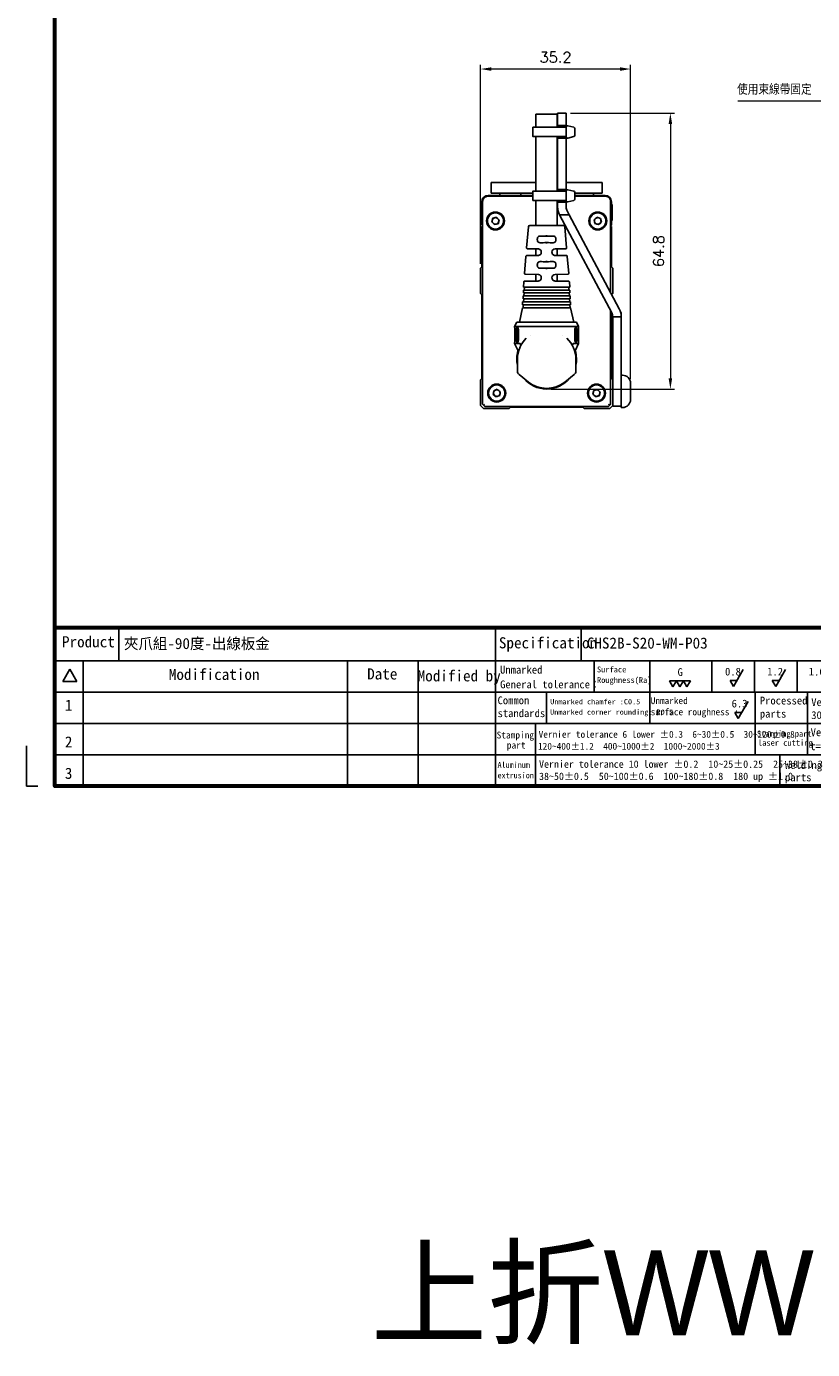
# Model space of a CAD drawing. Header units: inches. Extents: x 0 to 5655, y -2263 to 1330.
# Tile 205 of 231: x 5185 to 5369, y -861 to -550. Entities that reach past the tile are written whole.
import ezdxf
from ezdxf.enums import TextEntityAlignment as Align

# ---------------------------------------------------------------- set-up
doc = ezdxf.new("R2010")
doc.units = ezdxf.units.IN
doc.header["$MEASUREMENT"] = 0
doc.linetypes.add('SLD-實線', pattern=[0])
for name, color, linetype, lineweight in [('AM_0', 7, 'Continuous', 30), ('AM_5', 3, 'Continuous', 15), ('可見 (ISO)', 7, 'Continuous', 25)]:
    doc.layers.add(name, color=color, linetype=linetype, lineweight=lineweight)
doc.layers.add('BORDER', color=7, linetype='Continuous')
doc.layers.add('圖框', color=7, linetype='SLD-實線')
doc.styles.get("Standard").update_dxf_attribs({"font": 'arial.ttf'})
doc.styles.add('尺寸標註', font='romans.shx', dxfattribs={"bigfont": 'CHINESET.SHX'})
doc.styles.add('標題欄', font='txt')
doc.dimstyles.new('CNS1', dxfattribs={"dimtxt": 2.5, "dimasz": 2.5, "dimexe": 1, "dimexo": 1, "dimgap": 1.5, "dimtad": 1, "dimtoh": 1, "dimdec": 1, "dimdsep": 46, "dimtxsty": '尺寸標註', "dimcen": 0, "dimclrd": 2, "dimclre": 2, "dimclrt": 1, "dimadec": 0, "dimazin": 2, "dimtp": 0.1, "dimtm": 0.1, "dimtfac": 0.71, "dimtdec": 1, "dimtmove": 0, "dimatfit": 0, "dimfxl": 0, "dimlwd": 13, "dimlwe": 13, "dimarcsym": 0})
doc.dimstyles.new('CNS1$0', dxfattribs={"dimtxt": 2.5, "dimasz": 2.5, "dimexe": 1, "dimexo": 1, "dimgap": 1.5, "dimtad": 1, "dimtoh": 1, "dimdec": 1, "dimdsep": 46, "dimtxsty": '尺寸標註', "dimcen": 0, "dimclrd": 2, "dimclre": 2, "dimclrt": 1, "dimadec": 0, "dimazin": 2, "dimtp": 0.1, "dimtm": 0.1, "dimtfac": 0.71, "dimtdec": 1, "dimtmove": 0, "dimatfit": 0, "dimfxl": 0, "dimlwd": 13, "dimlwe": 13, "dimarcsym": 0})

# ---------------------------------------------------------------- blocks, each defined once
blk = doc.blocks.new('A4-英文圖框-橫式')
at = {"layer": 'BORDER', "color": 123, "linetype": 'Continuous', "lineweight": 60, "ltscale": 25.4}
blk.add_line((2151.7, -57.78), (2549.79, -57.78), dxfattribs=at)
at = {"layer": 'BORDER', "color": 60, "linetype": 'Continuous', "ltscale": 25.4}
for p, q in [((2166.7, -65.63), (2166.7, -57.78)), ((2255, -65.63), (2255, -57.78)), ((2275.1, -65.63), (2275.1, -57.78)), ((2151.7, -65.63), (2549.79, -65.63)), ((2155.17, -67.6), (2153.51, -70.48)), ((2155.17, -67.6), (2156.84, -70.48)), ((2158.28, -65.63), (2158.28, -95.06)), ((2220.31, -65.63), (2220.31, -95.06)), ((2236.88, -65.63), (2236.88, -95.06)), ((2255, -65.63), (2255, -95.06)), ((2278.15, -65.63), (2278.15, -72.99)), ((2291.22, -65.63), (2291.22, -80.35)), ((2305.82, -65.63), (2305.82, -72.99)), ((2315.82, -65.63), (2315.82, -72.99)), ((2325.82, -65.63), (2325.82, -72.99)), ((2153.51, -70.48), (2156.84, -70.48)), ((2151.7, -72.99), (2364.21, -72.99)), ((2266.98, -72.99), (2266.98, -80.35)), ((2315.96, -72.99), (2315.96, -80.35)), ((2328.19, -72.99), (2328.19, -80.35)), ((2151.7, -80.35), (2364.21, -80.35)), ((2264.44, -80.35), (2264.44, -87.7)), ((2315.96, -80.35), (2315.96, -87.7)), ((2328.19, -80.35), (2328.19, -87.7)), ((2151.7, -87.7), (2364.21, -87.7)), ((2264.44, -87.7), (2264.44, -95.06)), ((2321.74, -87.7), (2321.74, -95.06))]:
    blk.add_line(p, q, dxfattribs=at)
at = {"layer": 'BORDER', "color": 2, "linetype": 'Continuous', "ltscale": 25.4}
for p, q in [((2313.17, -67.68), (2310.88, -71.65)), ((2323.06, -67.68), (2320.77, -71.65)), ((2296.65, -71.76), (2295.82, -70.33)), ((2295.82, -70.33), (2297.47, -70.33)), ((2297.47, -70.33), (2296.65, -71.76)), ((2298.3, -71.76), (2297.47, -70.33)), ((2297.47, -70.33), (2299.12, -70.33)), ((2299.12, -70.33), (2298.3, -71.76)), ((2299.94, -71.76), (2299.12, -70.33)), ((2299.12, -70.33), (2300.77, -70.33)), ((2300.77, -70.33), (2299.94, -71.76)), ((2310.88, -71.65), (2310.05, -70.22)), ((2310.05, -70.22), (2311.7, -70.22)), ((2320.77, -71.65), (2319.94, -70.22)), ((2319.94, -70.22), (2321.59, -70.22)), ((2314.27, -75.17), (2311.98, -79.13)), ((2311.98, -79.13), (2311.16, -77.71)), ((2311.16, -77.71), (2312.8, -77.71))]:
    blk.add_line(p, q, dxfattribs=at)
at = {"layer": 'BORDER', "color": 123, "linetype": 'Continuous', "ltscale": 25.4}
for p, q in [((2145.01, -85.54), (2145.01, -95.06)), ((2145.01, -95.06), (2147.66, -95.06))]:
    blk.add_line(p, q, dxfattribs=at)
at = {"layer": 'BORDER', "color": 123, "linetype": 'Continuous', "lineweight": 60, "ltscale": 25.4}
blk.add_lwpolyline([(2151.7, 188.79), (2555.09, 188.79), (2555.09, -95.06), (2151.7, -95.06)], close=True, dxfattribs=at)
at = {"layer": '圖框', "style": '標題欄'}
for s, height, p in [('Product', 2.605, (2153.34, -59.85)), ('Specification', 2.6053, (2255.83, -60.09)), ('Modification', 2.6053, (2178.41, -67.5)), ('Date', 2.605, (2224.93, -67.39)), ('Modified by', 2.6053, (2236.78, -67.84)), ('Unmarked', 1.824, (2256.11, -66.79)), ('Surface', 1.377, (2278.84, -66.96)), ('G', 1.82, (2297.75, -67.35)), ('0.8', 1.824, (2308.88, -67.24)), ('1.2', 1.824, (2318.77, -67.24)), ('1.6', 1.824, (2328.53, -67.24)), ('General tolerance：', 1.8237, (2256.11, -70.24)), ('Roughness(Ra)', 1.377, (2278.84, -69.44)), ('Common', 1.824, (2255.52, -73.98)), ('Unmarked chamfer :C0.5', 1.2273, (2267.87, -74.6)), ('Unmarked', 1.596, (2291.45, -74.18)), ('Processed', 1.824, (2317.04, -74.04)), ('Vernier tolerance  300 lower %%P0.1', 1.8237, (2329.1, -74.41)), ('1', 2.61, (2154.01, -74.74)), ('standards', 1.824, (2255.52, -77.01)), ('Unmarked corner rounding: R0.5', 1.2273, (2267.85, -77.03)), ('surface roughness :', 1.5965, (2291.45, -76.81)), ('6.3', 1.824, (2310.42, -74.74)), ('parts', 1.824, (2317.04, -77.12)), ('300~600%%P 0.15  600~1000%%P 0.2', 1.8237, (2329.1, -77.45)), ('2', 2.61, (2154.01, -83.35)), ('Stamping', 1.614, (2255.3, -82.23)), ('Vernier tolerance 6 lower %%P0.3  6~30%%P0.5  30~120%%P0.8', 1.6062, (2265.15, -82.07)), ('Stamping part', 1.4514, (2316.36, -81.99)), ('Vernier tolerance  t=0.6~5%%P0.1', 1.8237, (2328.96, -81.48)), (' part', 1.614, (2256.6, -84.6)), ('120~400%%P1.2  400~1000%%P2  1000~2000%%P3', 1.6062, (2265, -84.87)), ('laser cutting', 1.4514, (2316.61, -84.12)), ('t=6~10%%P0.15 t=10 up %%P0.2', 1.8237, (2328.87, -84.76)), ('Aluminum', 1.39, (2255.52, -89.35)), ('Vernier tolerance 10 lower %%P0.2  10~25%%P0.25  25~38%%P0.3', 1.7169, (2265.25, -89.01)), ('Welding', 1.824, (2322.95, -89.17)), ('3', 2.61, (2154.01, -90.71)), ('extrusion', 1.39, (2255.52, -91.81)), ('38~50%%P0.5  50~100%%P0.6  100~180%%P0.8  180 up %%P1.0', 1.7169, (2265.25, -91.86)), ('parts', 1.824, (2322.95, -92.06))]:
    blk.add_text(s, height=height, dxfattribs=at).set_placement(p, align=Align.TOP_LEFT)
blk = doc.blocks.new('*D746')
at = {"layer": 'AM_5', "color": 2, "lineweight": 13}
for p, q in [((5291.31, -605.78), (5291.31, -559.07)), ((5324.01, -560.07), (5293.81, -560.07)), ((5326.51, -632.83), (5326.51, -559.07))]:
    blk.add_line(p, q, dxfattribs=at)
at = {"layer": 'AM_5', "color": 2}
for points in [[(5293.81, -559.66), (5293.81, -560.49), (5291.31, -560.07)], [(5324.01, -559.66), (5324.01, -560.49), (5326.51, -560.07)]]:
    blk.add_solid(points, dxfattribs=at)
at = {"layer": 'Defpoints', "color": 0}
for p in [(5291.31, -560.07), (5291.31, -606.78), (5326.51, -633.83)]:
    blk.add_point(p, dxfattribs=at)
at = {"layer": 'AM_5', "color": 1, "insert": (5308.91, -557.32), "char_height": 2.5, "attachment_point": 5, "style": '尺寸標註'}
blk.add_mtext('35.2', dxfattribs=at)
blk = doc.blocks.new('*D754')
at = {"layer": 'AM_5', "color": 2, "lineweight": 13}
for p, q in [((5312.4, -570.44), (5336.84, -570.44)), ((5335.84, -572.94), (5335.84, -632.68)), ((5307.81, -635.18), (5336.84, -635.18))]:
    blk.add_line(p, q, dxfattribs=at)
at = {"layer": 'AM_5', "color": 2}
for points in [[(5335.43, -572.94), (5336.26, -572.94), (5335.84, -570.44)], [(5335.43, -632.68), (5336.26, -632.68), (5335.84, -635.18)]]:
    blk.add_solid(points, dxfattribs=at)
at = {"layer": 'Defpoints', "color": 0}
for p in [(5311.4, -570.44), (5306.81, -635.18), (5335.84, -635.18)]:
    blk.add_point(p, dxfattribs=at)
at = {"layer": 'AM_5', "color": 1, "insert": (5333.09, -602.81), "char_height": 2.5, "attachment_point": 5, "rotation": 90, "style": '尺寸標註'}
blk.add_mtext('64.8', dxfattribs=at)

msp = doc.modelspace()

# ---------------------------------------------------------------- linework, layer by layer
for p, q in [((5311.402, -573.679), (5311.402, -575.969)), ((5313.161, -573.73), (5311.761, -573.385)), ((5313.402, -574.024), (5313.402, -575.624)), ((5313.186, -575.912), (5311.786, -576.257)), ((5311.402, -588.679), (5311.402, -590.969)), ((5313.161, -588.73), (5311.761, -588.385)), ((5313.402, -589.024), (5313.402, -590.624)), ((5313.186, -590.912), (5311.786, -591.257))]:
    msp.add_line(p, q)
for points in [[(5311.402, -573.722), (5311.402, -575.926), (5303.609, -575.926), (5303.609, -573.722)], [(5311.402, -588.722), (5311.402, -590.926), (5303.609, -590.926), (5303.609, -588.722)]]:
    msp.add_lwpolyline(points, close=True)
for centre, start, end in [((5311.702, -573.679), 78.69007, 180), ((5313.102, -574.024), 0, 78.69007), ((5311.702, -575.969), 180, 286.32064), ((5313.102, -575.624), 286.32064, 0), ((5311.702, -588.679), 78.69007, 180), ((5313.102, -589.024), 0, 78.69007), ((5311.702, -590.969), 180, 286.32064), ((5313.102, -590.624), 286.32064, 0)]:
    msp.add_arc(centre, 0.3, start, end)
at = {"layer": '可見 (ISO)'}
for p, q in [((5304.313, -570.677), (5309.313, -570.677)), ((5304.313, -573.722), (5304.313, -570.677)), ((5309.313, -573.722), (5309.313, -570.677)), ((5309.402, -573.024), (5309.402, -570.443)), ((5311.402, -570.443), (5309.402, -570.443)), ((5309.402, -571.443), (5309.402, -570.943)), ((5311.402, -570.443), (5311.402, -573.024)), ((5311.402, -570.943), (5311.402, -571.443)), ((5309.402, -573.324), (5309.402, -573.024)), ((5309.402, -573.324), (5309.402, -573.624)), ((5309.402, -573.324), (5311.402, -573.324)), ((5309.402, -573.722), (5309.402, -573.624)), ((5311.402, -573.024), (5311.402, -573.324)), ((5311.402, -573.624), (5311.402, -573.324)), ((5311.402, -573.624), (5311.402, -576.024)), ((5304.313, -588.722), (5304.313, -575.926)), ((5309.313, -588.722), (5309.313, -575.926)), ((5309.402, -576.024), (5309.402, -575.926)), ((5309.402, -576.024), (5309.402, -576.324)), ((5309.402, -576.624), (5309.402, -576.324)), ((5311.402, -576.324), (5309.402, -576.324)), ((5309.402, -588.024), (5309.402, -576.624)), ((5311.402, -576.324), (5311.402, -576.024)), ((5311.402, -576.324), (5311.402, -576.624)), ((5311.402, -576.624), (5311.402, -588.024)), ((5293.813, -586.727), (5293.813, -589.227)), ((5294.813, -586.727), (5293.813, -586.727)), ((5294.813, -586.727), (5304.313, -586.727)), ((5309.313, -586.727), (5309.402, -586.727)), ((5311.402, -586.727), (5318.813, -586.727)), ((5319.813, -586.727), (5318.813, -586.727)), ((5319.813, -586.727), (5319.813, -589.227)), ((5303.609, -589.727), (5293.113, -589.727)), ((5294.813, -589.227), (5293.813, -589.227)), ((5294.813, -589.227), (5303.609, -589.227)), ((5295.813, -589.727), (5295.813, -589.227)), ((5300.763, -589.727), (5300.763, -589.227)), ((5309.402, -588.324), (5309.402, -588.024)), ((5309.402, -588.324), (5311.402, -588.324)), ((5309.402, -588.324), (5309.402, -588.624)), ((5309.402, -588.722), (5309.402, -588.624)), ((5311.402, -588.024), (5311.402, -588.324)), ((5311.402, -588.624), (5311.402, -588.324)), ((5311.402, -588.624), (5311.402, -591.024)), ((5313.402, -589.227), (5318.813, -589.227)), ((5320.513, -589.727), (5313.402, -589.727)), ((5317.813, -589.727), (5317.813, -589.227)), ((5319.813, -589.227), (5318.813, -589.227)), ((5291.413, -591.827), (5291.413, -595.627)), ((5291.613, -591.827), (5291.413, -591.827)), ((5291.613, -595.227), (5291.613, -591.227)), ((5291.796, -638.744), (5291.796, -591.16)), ((5304.313, -596.816), (5304.313, -590.926)), ((5309.313, -596.816), (5309.313, -590.926)), ((5309.402, -591.024), (5309.402, -590.926)), ((5309.402, -591.024), (5309.402, -591.324)), ((5311.402, -591.324), (5309.402, -591.324)), ((5309.402, -591.624), (5309.402, -591.324)), ((5309.402, -592.446), (5309.402, -591.624)), ((5311.402, -591.324), (5311.402, -591.024)), ((5311.402, -591.324), (5311.402, -591.624)), ((5311.402, -591.624), (5311.402, -592.446)), ((5321.83, -612.557), (5321.83, -591.16)), ((5322.013, -591.227), (5322.013, -595.227)), ((5322.013, -591.827), (5322.213, -591.827)), ((5322.213, -595.627), (5322.213, -591.827)), ((5291.613, -595.627), (5291.413, -595.627)), ((5291.613, -595.227), (5291.613, -596.727)), ((5292.677, -596.227), (5292.677, -596.227)), ((5294.207, -595.072), (5293.943, -595.925)), ((5293.943, -595.925), (5294.549, -596.579)), ((5294.207, -595.072), (5295.077, -594.875)), ((5295.683, -595.529), (5295.077, -594.875)), ((5295.683, -595.529), (5295.419, -596.381)), ((5309.87, -594.324), (5312.135, -594.324)), ((5322.079, -617.285), (5309.87, -594.324)), ((5311.636, -593.385), (5312.135, -594.324)), ((5312.135, -594.324), (5323.845, -616.346)), ((5317.96, -595.464), (5318.614, -594.857)), ((5317.96, -595.464), (5318.16, -596.334)), ((5318.614, -594.857), (5319.467, -595.12)), ((5319.012, -596.596), (5319.666, -595.989)), ((5319.666, -595.989), (5319.467, -595.12)), ((5322.013, -596.727), (5322.013, -595.227)), ((5322.013, -595.627), (5322.213, -595.627)), ((5291.796, -596.727), (5291.613, -596.727)), ((5291.613, -597.027), (5291.796, -596.844)), ((5291.613, -606.477), (5291.613, -597.027)), ((5293.113, -597.117), (5293.113, -597.117)), ((5295.419, -596.381), (5294.549, -596.579)), ((5302.54, -597.091), (5302.129, -602.038)), ((5302.839, -596.816), (5310.787, -596.816)), ((5306.813, -599.063), (5306.813, -599.28)), ((5306.813, -599.28), (5306.813, -599.295)), ((5311.086, -597.091), (5311.498, -602.038)), ((5319.012, -596.596), (5318.16, -596.334)), ((5320.766, -596.727), (5320.766, -596.727)), ((5322.013, -596.727), (5321.83, -596.727)), ((5321.83, -596.844), (5322.013, -597.027)), ((5322.013, -597.027), (5322.013, -606.477)), ((5302.325, -602.254), (5304.824, -602.289)), ((5304.313, -603.83), (5304.313, -602.282)), ((5304.631, -600.019), (5304.631, -600.093)), ((5306.813, -600.833), (5306.813, -600.817)), ((5306.813, -601.017), (5306.813, -600.833)), ((5308.803, -602.289), (5311.301, -602.254)), ((5308.995, -600.019), (5308.995, -600.093)), ((5309.313, -603.83), (5309.313, -602.282)), ((5301.962, -604.043), (5301.63, -608.031)), ((5304.824, -603.823), (5302.158, -603.86)), ((5305.563, -603.039), (5305.563, -603.073)), ((5306.813, -605.276), (5306.813, -605.295)), ((5308.063, -603.073), (5308.063, -603.039)), ((5311.468, -603.86), (5308.803, -603.823)), ((5311.664, -604.043), (5311.996, -608.031)), ((5291.313, -606.777), (5291.613, -606.477)), ((5291.313, -612.777), (5291.313, -606.777)), ((5301.826, -608.247), (5304.824, -608.289)), ((5304.313, -609.83), (5304.313, -608.282)), ((5304.631, -606.019), (5304.631, -606.093)), ((5306.813, -606.838), (5306.813, -606.817)), ((5306.813, -607.021), (5306.813, -606.838)), ((5308.803, -608.289), (5311.8, -608.247)), ((5308.995, -606.012), (5308.995, -606.093)), ((5309.313, -609.83), (5309.313, -608.282)), ((5322.013, -606.477), (5322.313, -606.777)), ((5322.313, -606.777), (5322.313, -612.777)), ((5301.462, -610.05), (5301.363, -611.237)), ((5301.363, -611.237), (5312.263, -611.237)), ((5301.631, -611.237), (5301.582, -611.937)), ((5304.824, -609.823), (5301.658, -609.867)), ((5305.563, -609.039), (5305.563, -609.073)), ((5308.063, -609.073), (5308.063, -609.039)), ((5311.968, -609.867), (5308.803, -609.823)), ((5311.995, -611.237), (5312.044, -611.937)), ((5312.164, -610.05), (5312.263, -611.237)), ((5291.613, -613.077), (5291.313, -612.777)), ((5291.613, -632.73), (5291.613, -613.077)), ((5301.188, -614.737), (5312.438, -614.737)), ((5301.188, -615.437), (5301.188, -614.737)), ((5301.313, -613.337), (5312.313, -613.337)), ((5301.313, -614.037), (5301.313, -613.337)), ((5301.313, -614.037), (5312.313, -614.037)), ((5301.363, -611.937), (5312.263, -611.937)), ((5301.363, -612.637), (5301.363, -611.937)), ((5301.363, -612.637), (5312.263, -612.637)), ((5301.435, -614.037), (5301.386, -614.737)), ((5301.533, -612.637), (5301.484, -613.337)), ((5312.093, -612.637), (5312.142, -613.337)), ((5312.191, -614.037), (5312.24, -614.737)), ((5312.263, -612.637), (5312.263, -611.937)), ((5312.313, -614.037), (5312.313, -613.337)), ((5312.438, -615.437), (5312.438, -614.737)), ((5322.313, -612.777), (5322.074, -613.016)), ((5301.188, -616.137), (5300.438, -619.477)), ((5301.188, -615.437), (5312.438, -615.437)), ((5301.188, -616.137), (5312.438, -616.137)), ((5301.337, -615.437), (5301.288, -616.137)), ((5312.289, -615.437), (5312.338, -616.137)), ((5312.438, -616.137), (5313.188, -619.477)), ((5321.83, -638.744), (5321.83, -616.817)), ((5322.013, -617.161), (5322.013, -632.73)), ((5324.313, -617.227), (5324.187, -617.227)), ((5324.313, -617.227), (5324.313, -618.224)), ((5299.813, -619.477), (5299.313, -620.477)), ((5299.313, -620.477), (5314.313, -620.477)), ((5299.313, -620.477), (5299.313, -620.677)), ((5299.813, -619.477), (5313.813, -619.477)), ((5313.813, -619.477), (5314.313, -620.477)), ((5314.313, -620.477), (5314.313, -620.677)), ((5322.313, -618.224), (5322.313, -637.227)), ((5324.313, -618.224), (5322.313, -618.224)), ((5324.313, -637.227), (5324.313, -618.224)), ((5299.33, -621.177), (5299.33, -623.777)), ((5299.742, -623.777), (5299.742, -621.177)), ((5300.061, -623.777), (5300.061, -621.177)), ((5300.18, -621.177), (5300.18, -623.777)), ((5303.018, -622.582), (5303.019, -622.582)), ((5310.608, -622.582), (5310.608, -622.582)), ((5313.446, -623.777), (5313.446, -621.177)), ((5313.565, -623.777), (5313.565, -621.177)), ((5313.884, -621.177), (5313.884, -623.777)), ((5314.296, -623.777), (5314.296, -621.177)), ((5299.313, -624.277), (5299.313, -624.477)), ((5300.451, -624.477), (5299.313, -624.477)), ((5300.053, -626.075), (5299.313, -624.477)), ((5301.048, -624.477), (5301.048, -624.477)), ((5312.578, -624.477), (5312.578, -624.477)), ((5314.313, -624.477), (5313.175, -624.477)), ((5313.573, -626.075), (5314.313, -624.477)), ((5314.313, -624.277), (5314.313, -624.477)), ((5299.963, -630.995), (5299.963, -628.177)), ((5313.663, -630.995), (5313.663, -628.177)), ((5291.313, -633.03), (5291.613, -632.73)), ((5291.313, -639.03), (5291.313, -633.03)), ((5302.544, -633.534), (5300.34, -631.777)), ((5311.082, -633.534), (5313.286, -631.777)), ((5322.013, -632.73), (5322.313, -633.03)), ((5324.613, -631.927), (5324.313, -631.927)), ((5294.416, -635.571), (5294.283, -636.453)), ((5294.283, -636.453), (5294.98, -637.009)), ((5294.416, -635.571), (5295.246, -635.245)), ((5295.943, -635.801), (5295.246, -635.245)), ((5295.943, -635.801), (5295.81, -636.683)), ((5317.875, -635.503), (5317.654, -636.367)), ((5317.654, -636.367), (5318.292, -636.991)), ((5317.875, -635.503), (5318.734, -635.263)), ((5319.372, -635.886), (5318.734, -635.263)), ((5319.372, -635.886), (5319.151, -636.75)), ((5326.513, -633.827), (5326.513, -637.627)), ((5292.01, -639.727), (5291.313, -639.03)), ((5295.81, -636.683), (5294.98, -637.009)), ((5297.032, -637.234), (5297.031, -637.234)), ((5298.31, -639.427), (5298.01, -639.727)), ((5315.316, -639.427), (5298.31, -639.427)), ((5315.616, -639.727), (5315.316, -639.427)), ((5319.151, -636.75), (5318.292, -636.991)), ((5322.313, -639.03), (5321.616, -639.727)), ((5322.313, -639.227), (5322.313, -637.227)), ((5322.313, -639.227), (5324.313, -639.227)), ((5324.313, -637.227), (5324.313, -639.227)), ((5324.313, -639.227), (5324.313, -639.527)), ((5324.613, -639.527), (5324.313, -639.527)), ((5298.01, -639.727), (5292.01, -639.727)), ((5321.616, -639.727), (5315.616, -639.727))]:
    msp.add_line(p, q, dxfattribs=at)
for centre, radius in [((5294.813, -595.727), 2.1), ((5294.813, -595.727), 1.9), ((5318.813, -595.727), 2.1), ((5318.813, -595.727), 1.9), ((5295.113, -636.127), 2.1), ((5295.113, -636.127), 1.9), ((5318.513, -636.127), 2.1), ((5318.513, -636.127), 1.9)]:
    msp.add_circle(centre, radius, dxfattribs=at)
for centre, radius, start, end in [((5293.113, -591.227), 1.5, 90, 180), ((5320.513, -591.227), 1.5, 0, 90), ((5313.402, -592.446), 4, 180, 208), ((5313.402, -592.446), 2, 180, 208), ((5294.813, -595.727), 0.772, 162.81459, 222.81459), ((5294.813, -595.727), 0.772, 102.81459, 162.81459), ((5294.813, -595.727), 0.772, 42.81459, 102.81459), ((5294.813, -595.727), 0.772, 282.81459, 342.81459), ((5294.813, -595.727), 0.772, 342.81459, 42.81459), ((5318.813, -595.727), 0.772, 132.89512, 192.89512), ((5318.813, -595.727), 0.772, 192.89512, 252.89512), ((5318.813, -595.727), 0.772, 72.89512, 132.89512), ((5318.813, -595.727), 0.773, 12.89512, 72.89512), ((5318.813, -595.727), 0.772, 312.89512, 12.89512), ((5294.813, -595.727), 0.772, 222.81459, 282.81459), ((5294.813, -599.227), 1.9, 55.59906, 55.59976), ((5302.839, -597.116), 0.3, 90, 175.2432), ((5310.787, -597.116), 0.3, 4.7568, 90), ((5318.813, -595.727), 0.772, 252.89512, 312.89512), ((5320.313, -618.224), 2, 0, 28), ((5320.313, -618.224), 4, 0, 28), ((5306.813, -628.177), 6.85, 134.24562, 180), ((5306.813, -628.177), 6.85, 0, 45.75438), ((5306.813, -628.177), 7, 163.55747, 191.88264), ((5306.813, -628.177), 7, 348.11736, 16.44361), ((5300.963, -630.995), 1, 180, 231.44505), ((5306.813, -628.177), 7, 219.56242, 320.43758), ((5312.663, -630.995), 1, 308.55495, 0), ((5324.613, -633.827), 1.9, 0, 90), ((5295.113, -636.127), 0.773, 171.43262, 231.43262), ((5295.113, -636.127), 0.773, 111.43262, 171.43262), ((5295.113, -636.127), 0.773, 51.43262, 111.43262), ((5295.113, -636.127), 0.773, 291.43262, 351.43262), ((5295.113, -636.127), 0.773, 351.43262, 51.43262), ((5306.813, -628.177), 6.85, 231.44505, 308.55495), ((5318.513, -636.127), 0.772, 165.63629, 225.63629), ((5318.513, -636.127), 0.772, 105.63629, 165.63629), ((5318.513, -636.127), 0.772, 45.63629, 105.63629), ((5318.513, -636.127), 0.772, 285.63629, 345.63629), ((5318.513, -636.127), 0.772, 345.63629, 45.63629), ((5295.113, -636.127), 0.773, 231.43262, 291.43262), ((5318.513, -636.127), 0.772, 225.63629, 285.63629), ((5324.613, -637.627), 1.9, 270, 0)]:
    msp.add_arc(centre, radius, start, end, dxfattribs=at)
for centre, major_axis, ratio, start_param, end_param in [((5293.044, -590.408), (-0.001, 0.5), 0.1513074, 6.2655287, 6.2831854), ((5320.582, -590.408), (0.001, 0.5), 0.1513074, 0, 0.0176566), ((5306.813, -599.317), (2.5, -0.035), 0.0087257, 1.5707818, 2.2327913), ((5306.813, -599.317), (2.5, 0.035), 0.0087257, 0.9088014, 1.5708108), ((5306.813, -600.795), (-2.5, -0.035), 0.0087257, 0.9088014, 1.5708108), ((5306.813, -600.795), (-2.5, 0.035), 0.0087257, 1.5707818, 2.2327913), ((5306.813, -605.317), (2.5, -0.035), 0.0087257, 1.5707818, 2.2327913), ((5306.813, -605.317), (2.5, 0.044), 0.0087242, 0.9086288, 1.570644), ((5306.813, -606.795), (-2.5, -0.035), 0.0087257, 0.9088014, 1.5708108), ((5306.813, -606.795), (-2.5, 0.035), 0.0087257, 1.5707818, 2.2327913), ((5292.296, -639.244), (-0.5, 0.5), 0.0174471, 0.0174613, 0.9648222), ((5321.33, -639.244), (-0.5, -0.5), 0.0174524, 2.1768004, 3.1241367)]:
    msp.add_ellipse(centre, major_axis=major_axis, ratio=ratio, start_param=start_param, end_param=end_param, dxfattribs=at)
for points, knots in [([(5291.796, -591.16), (5291.796, -591.028), (5291.818, -590.894), (5291.901, -590.639), (5291.966, -590.516), (5292.067, -590.381), (5292.088, -590.355), (5292.177, -590.254), (5292.254, -590.187), (5292.449, -590.052), (5292.575, -589.992), (5292.815, -589.924), (5292.929, -589.908), (5293.043, -589.908)], [0, 0, 0, 0, 0.03967403, 0.03967403, 0.08037187, 0.08037187, 0.09040879, 0.09040879, 0.12071236, 0.12071236, 0.16174628, 0.16174628, 0.19585055, 0.19585055, 0.19585055, 0.19585055]), ([(5320.583, -589.908), (5320.716, -589.908), (5320.849, -589.93), (5321.104, -590.015), (5321.228, -590.081), (5321.39, -590.204), (5321.44, -590.249), (5321.509, -590.322), (5321.532, -590.348), (5321.617, -590.453), (5321.671, -590.541), (5321.772, -590.758), (5321.809, -590.895), (5321.828, -591.074), (5321.83, -591.117), (5321.83, -591.16)], [0, 0, 0, 0, 0.0398175, 0.0398175, 0.08085012, 0.08085012, 0.1010636, 0.1010636, 0.1112045, 0.1112045, 0.14182092, 0.14182092, 0.18303135, 0.18303135, 0.19591746, 0.19591746, 0.19591746, 0.19591746]), ([(5305.276, -599.278), (5305.142, -599.278), (5304.998, -599.304), (5304.844, -599.403), (5304.789, -599.459), (5304.713, -599.58), (5304.681, -599.658), (5304.64, -599.832), (5304.631, -599.928), (5304.631, -600.019)], [1.02693899, 1.02693899, 1.02693899, 1.02693899, 1.07774763, 1.07774763, 1.10472953, 1.10472953, 1.13199978, 1.13199978, 1.15927002, 1.15927002, 1.15927002, 1.15927002]), ([(5308.995, -600.019), (5308.995, -599.928), (5308.986, -599.832), (5308.945, -599.658), (5308.913, -599.58), (5308.837, -599.459), (5308.782, -599.403), (5308.628, -599.304), (5308.484, -599.278), (5308.35, -599.278)], [0.57963504, 0.57963504, 0.57963504, 0.57963504, 0.60690528, 0.60690528, 0.63417553, 0.63417553, 0.66115743, 0.66115743, 0.71196607, 0.71196607, 0.71196607, 0.71196607]), ([(5302.325, -602.254), (5302.312, -602.254), (5302.3, -602.253), (5302.261, -602.245), (5302.236, -602.234), (5302.192, -602.204), (5302.173, -602.184), (5302.145, -602.139), (5302.135, -602.113), (5302.128, -602.071), (5302.127, -602.054), (5302.129, -602.038)], [0, 0, 0, 0, 0.003801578, 0.003801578, 0.011767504, 0.011767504, 0.019733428, 0.019733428, 0.027699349, 0.027699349, 0.032618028, 0.032618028, 0.032618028, 0.032618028]), ([(5304.631, -600.093), (5304.631, -600.184), (5304.64, -600.28), (5304.682, -600.455), (5304.713, -600.533), (5304.79, -600.654), (5304.845, -600.709), (5304.999, -600.808), (5305.142, -600.834), (5305.276, -600.834)], [0, 0, 0, 0, 0.0273214, 0.0273214, 0.0546428, 0.0546428, 0.08158389, 0.08158389, 0.13233589, 0.13233589, 0.13233589, 0.13233589]), ([(5304.824, -602.289), (5304.915, -602.29), (5305.008, -602.309), (5305.096, -602.344), (5305.183, -602.38), (5305.266, -602.433), (5305.336, -602.501), (5305.406, -602.569), (5305.463, -602.652), (5305.503, -602.745), (5305.542, -602.837), (5305.563, -602.938), (5305.563, -603.039)], [0, 0, 0, 0, 0.25, 0.25, 0.25, 0.5, 0.5, 0.5, 0.75, 0.75, 0.75, 1, 1, 1, 1]), ([(5308.063, -603.039), (5308.063, -602.833), (5308.15, -602.638), (5308.432, -602.364), (5308.62, -602.292), (5308.803, -602.289)], [0, 0, 0, 0, 0.5, 0.5, 1, 1, 1, 1]), ([(5308.35, -600.834), (5308.484, -600.834), (5308.627, -600.808), (5308.781, -600.709), (5308.837, -600.654), (5308.913, -600.533), (5308.945, -600.455), (5308.986, -600.28), (5308.995, -600.184), (5308.995, -600.093)], [0.44729914, 0.44729914, 0.44729914, 0.44729914, 0.49805114, 0.49805114, 0.52499224, 0.52499224, 0.55231364, 0.55231364, 0.57963504, 0.57963504, 0.57963504, 0.57963504]), ([(5311.498, -602.038), (5311.499, -602.059), (5311.498, -602.081), (5311.487, -602.123), (5311.479, -602.143), (5311.455, -602.18), (5311.441, -602.196), (5311.407, -602.224), (5311.388, -602.235), (5311.357, -602.246), (5311.346, -602.249), (5311.324, -602.253), (5311.312, -602.254), (5311.301, -602.254)], [0, 0, 0, 0, 0.006414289, 0.006414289, 0.012918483, 0.012918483, 0.019419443, 0.019419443, 0.02592052, 0.02592052, 0.029248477, 0.029248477, 0.032674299, 0.032674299, 0.032674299, 0.032674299]), ([(5301.962, -604.043), (5301.963, -604.022), (5301.969, -604.001), (5301.986, -603.961), (5301.998, -603.942), (5302.027, -603.91), (5302.044, -603.896), (5302.082, -603.875), (5302.103, -603.867), (5302.135, -603.861), (5302.147, -603.86), (5302.158, -603.86)], [0, 0, 0, 0, 0.006422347, 0.006422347, 0.012926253, 0.012926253, 0.019427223, 0.019427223, 0.0259283, 0.0259283, 0.029357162, 0.029357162, 0.029357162, 0.029357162]), ([(5305.276, -605.278), (5305.142, -605.278), (5304.998, -605.304), (5304.844, -605.403), (5304.789, -605.459), (5304.713, -605.58), (5304.681, -605.658), (5304.64, -605.832), (5304.631, -605.928), (5304.631, -606.019)], [1.02693899, 1.02693899, 1.02693899, 1.02693899, 1.07774763, 1.07774763, 1.10472953, 1.10472953, 1.13199978, 1.13199978, 1.15927002, 1.15927002, 1.15927002, 1.15927002]), ([(5305.563, -603.073), (5305.563, -603.173), (5305.543, -603.274), (5305.504, -603.365), (5305.465, -603.457), (5305.407, -603.541), (5305.337, -603.61), (5305.266, -603.679), (5305.183, -603.732), (5305.095, -603.768), (5305.006, -603.804), (5304.914, -603.822), (5304.824, -603.823)], [0, 0, 0, 0, 0.25, 0.25, 0.25, 0.5, 0.5, 0.5, 0.75, 0.75, 0.75, 1, 1, 1, 1]), ([(5306.813, -605.059), (5306.813, -605.06), (5306.813, -605.072), (5306.813, -605.098), (5306.813, -605.108), (5306.813, -605.139), (5306.813, -605.159), (5306.813, -605.2), (5306.813, -605.22), (5306.813, -605.249), (5306.813, -605.259), (5306.813, -605.272), (5306.813, -605.275), (5306.813, -605.276)], [0, 0, 0, 0, 0.0002916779, 0.0002916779, 0.0004756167, 0.0004756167, 0.0008656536, 0.0008656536, 0.0013387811, 0.0013387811, 0.0017364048, 0.0017364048, 0.0021021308, 0.0021021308, 0.0021021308, 0.0021021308]), ([(5308.803, -603.823), (5308.712, -603.822), (5308.619, -603.804), (5308.531, -603.768), (5308.443, -603.732), (5308.359, -603.678), (5308.289, -603.609), (5308.218, -603.541), (5308.161, -603.456), (5308.122, -603.364), (5308.083, -603.273), (5308.063, -603.172), (5308.063, -603.073)], [0, 0, 0, 0, 0.25, 0.25, 0.25, 0.5, 0.5, 0.5, 0.75, 0.75, 0.75, 1, 1, 1, 1]), ([(5308.995, -606.012), (5308.995, -605.921), (5308.986, -605.825), (5308.945, -605.65), (5308.913, -605.572), (5308.837, -605.452), (5308.782, -605.396), (5308.628, -605.297), (5308.484, -605.272), (5308.35, -605.273)], [0.57965845, 0.57965845, 0.57965845, 0.57965845, 0.60690808, 0.60690808, 0.63415772, 0.63415772, 0.66112017, 0.66112017, 0.71191188, 0.71191188, 0.71191188, 0.71191188]), ([(5311.468, -603.86), (5311.475, -603.86), (5311.483, -603.861), (5311.497, -603.862), (5311.504, -603.864), (5311.524, -603.869), (5311.538, -603.873), (5311.574, -603.89), (5311.596, -603.907), (5311.632, -603.946), (5311.646, -603.97), (5311.66, -604.011), (5311.663, -604.027), (5311.664, -604.043)], [0, 0, 0, 0, 0.002187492, 0.002187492, 0.004348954, 0.004348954, 0.008496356, 0.008496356, 0.016462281, 0.016462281, 0.024428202, 0.024428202, 0.029346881, 0.029346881, 0.029346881, 0.029346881]), ([(5301.826, -608.247), (5301.814, -608.247), (5301.801, -608.246), (5301.763, -608.238), (5301.737, -608.227), (5301.694, -608.197), (5301.674, -608.177), (5301.646, -608.132), (5301.636, -608.106), (5301.629, -608.064), (5301.628, -608.047), (5301.63, -608.031)], [0, 0, 0, 0, 0.003801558, 0.003801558, 0.011767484, 0.011767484, 0.019733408, 0.019733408, 0.02769933, 0.02769933, 0.032618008, 0.032618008, 0.032618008, 0.032618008]), ([(5304.631, -606.093), (5304.631, -606.184), (5304.64, -606.28), (5304.682, -606.455), (5304.713, -606.533), (5304.79, -606.654), (5304.845, -606.709), (5304.999, -606.808), (5305.142, -606.834), (5305.276, -606.834)], [0, 0, 0, 0, 0.0273214, 0.0273214, 0.0546428, 0.0546428, 0.08158389, 0.08158389, 0.13233589, 0.13233589, 0.13233589, 0.13233589]), ([(5304.824, -608.289), (5304.916, -608.29), (5305.011, -608.309), (5305.098, -608.345), (5305.186, -608.381), (5305.269, -608.435), (5305.338, -608.504), (5305.408, -608.572), (5305.465, -608.655), (5305.504, -608.747), (5305.542, -608.838), (5305.563, -608.939), (5305.563, -609.039)], [0, 0, 0, 0, 0.25, 0.25, 0.25, 0.5, 0.5, 0.5, 0.75, 0.75, 0.75, 1, 1, 1, 1]), ([(5308.063, -609.039), (5308.063, -608.835), (5308.148, -608.64), (5308.429, -608.366), (5308.617, -608.292), (5308.803, -608.289)], [0, 0, 0, 0, 0.5, 0.5, 1, 1, 1, 1]), ([(5308.35, -606.834), (5308.484, -606.834), (5308.627, -606.808), (5308.781, -606.709), (5308.837, -606.654), (5308.913, -606.533), (5308.945, -606.455), (5308.986, -606.28), (5308.995, -606.184), (5308.995, -606.093)], [0.44729914, 0.44729914, 0.44729914, 0.44729914, 0.49805114, 0.49805114, 0.52499224, 0.52499224, 0.55231364, 0.55231364, 0.57963504, 0.57963504, 0.57963504, 0.57963504]), ([(5311.996, -608.031), (5311.998, -608.052), (5311.996, -608.074), (5311.986, -608.116), (5311.977, -608.136), (5311.954, -608.173), (5311.939, -608.189), (5311.906, -608.217), (5311.886, -608.228), (5311.855, -608.239), (5311.845, -608.242), (5311.823, -608.246), (5311.811, -608.247), (5311.8, -608.247)], [0, 0, 0, 0, 0.006414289, 0.006414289, 0.012918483, 0.012918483, 0.019419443, 0.019419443, 0.02592052, 0.02592052, 0.029248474, 0.029248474, 0.032674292, 0.032674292, 0.032674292, 0.032674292]), ([(5301.462, -610.05), (5301.464, -610.029), (5301.469, -610.008), (5301.486, -609.968), (5301.498, -609.949), (5301.527, -609.917), (5301.544, -609.903), (5301.582, -609.882), (5301.603, -609.874), (5301.635, -609.868), (5301.647, -609.867), (5301.658, -609.867)], [0, 0, 0, 0, 0.006422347, 0.006422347, 0.012926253, 0.012926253, 0.019427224, 0.019427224, 0.0259283, 0.0259283, 0.029357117, 0.029357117, 0.029357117, 0.029357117]), ([(5305.563, -609.073), (5305.563, -609.172), (5305.543, -609.272), (5305.504, -609.364), (5305.466, -609.455), (5305.409, -609.539), (5305.339, -609.608), (5305.269, -609.676), (5305.186, -609.731), (5305.097, -609.767), (5305.009, -609.803), (5304.915, -609.822), (5304.824, -609.823)], [0, 0, 0, 0, 0.25, 0.25, 0.25, 0.5, 0.5, 0.5, 0.75, 0.75, 0.75, 1, 1, 1, 1]), ([(5308.803, -609.823), (5308.711, -609.822), (5308.616, -609.803), (5308.528, -609.767), (5308.44, -609.731), (5308.356, -609.676), (5308.287, -609.607), (5308.217, -609.538), (5308.16, -609.454), (5308.121, -609.363), (5308.083, -609.271), (5308.063, -609.172), (5308.063, -609.073)], [0, 0, 0, 0, 0.25, 0.25, 0.25, 0.5, 0.5, 0.5, 0.75, 0.75, 0.75, 1, 1, 1, 1]), ([(5311.968, -609.867), (5311.975, -609.867), (5311.982, -609.868), (5311.997, -609.869), (5312.004, -609.871), (5312.024, -609.876), (5312.038, -609.88), (5312.074, -609.897), (5312.096, -609.914), (5312.132, -609.953), (5312.146, -609.977), (5312.16, -610.018), (5312.163, -610.034), (5312.164, -610.05)], [0, 0, 0, 0, 0.002187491, 0.002187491, 0.004348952, 0.004348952, 0.008496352, 0.008496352, 0.016462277, 0.016462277, 0.024428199, 0.024428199, 0.029346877, 0.029346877, 0.029346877, 0.029346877]), ([(5299.313, -620.677), (5299.313, -620.677), (5299.314, -620.689), (5299.317, -620.74), (5299.319, -620.779), (5299.323, -620.868), (5299.326, -620.924), (5299.329, -621.047), (5299.33, -621.114), (5299.33, -621.177)], [0.075361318, 0.075361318, 0.075361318, 0.075361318, 0.094201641, 0.094201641, 0.113041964, 0.113041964, 0.1318823, 0.1318823, 0.150722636, 0.150722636, 0.150722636, 0.150722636]), ([(5299.742, -621.177), (5299.742, -621.113), (5299.747, -621.046), (5299.765, -620.922), (5299.779, -620.867), (5299.813, -620.778), (5299.835, -620.739), (5299.885, -620.689), (5299.912, -620.677), (5299.966, -620.677), (5299.996, -620.689), (5300.054, -620.74), (5300.082, -620.778), (5300.126, -620.866), (5300.146, -620.921), (5300.173, -621.044), (5300.18, -621.112), (5300.18, -621.177)], [0, 0, 0, 0, 0.01909951, 0.01909951, 0.03819901, 0.03819901, 0.05824073, 0.05824073, 0.07828245, 0.07828245, 0.09866717, 0.09866717, 0.11905189, 0.11905189, 0.13839006, 0.13839006, 0.15772823, 0.15772823, 0.15772823, 0.15772823]), ([(5300.112, -620.838), (5300.097, -620.879), (5300.084, -620.929), (5300.066, -621.045), (5300.061, -621.113), (5300.061, -621.177)], [0.280686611, 0.280686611, 0.280686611, 0.280686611, 0.297739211, 0.297739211, 0.316864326, 0.316864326, 0.316864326, 0.316864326]), ([(5313.446, -621.177), (5313.446, -621.112), (5313.453, -621.044), (5313.48, -620.921), (5313.5, -620.866), (5313.544, -620.778), (5313.572, -620.74), (5313.63, -620.689), (5313.66, -620.677), (5313.714, -620.677), (5313.741, -620.689), (5313.791, -620.739), (5313.813, -620.778), (5313.847, -620.867), (5313.861, -620.922), (5313.88, -621.046), (5313.884, -621.113), (5313.884, -621.177)], [0, 0, 0, 0, 0.01933817, 0.01933817, 0.03867634, 0.03867634, 0.05906106, 0.05906106, 0.07944578, 0.07944578, 0.0994875, 0.0994875, 0.11952922, 0.11952922, 0.13862872, 0.13862872, 0.15772823, 0.15772823, 0.15772823, 0.15772823]), ([(5313.565, -621.177), (5313.565, -621.113), (5313.56, -621.045), (5313.542, -620.929), (5313.529, -620.879), (5313.515, -620.838)], [0.158427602, 0.158427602, 0.158427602, 0.158427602, 0.177552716, 0.177552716, 0.194605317, 0.194605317, 0.194605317, 0.194605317]), ([(5314.296, -621.177), (5314.296, -621.114), (5314.297, -621.047), (5314.3, -620.924), (5314.303, -620.868), (5314.307, -620.779), (5314.309, -620.74), (5314.312, -620.689), (5314.313, -620.677), (5314.313, -620.677)], [0, 0, 0, 0, 0.018840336, 0.018840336, 0.037680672, 0.037680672, 0.056520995, 0.056520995, 0.075361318, 0.075361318, 0.075361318, 0.075361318]), ([(5299.33, -623.777), (5299.33, -623.84), (5299.329, -623.907), (5299.326, -624.03), (5299.323, -624.086), (5299.319, -624.175), (5299.317, -624.213), (5299.314, -624.264), (5299.313, -624.277), (5299.313, -624.277)], [0.150722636, 0.150722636, 0.150722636, 0.150722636, 0.169562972, 0.169562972, 0.188403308, 0.188403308, 0.207243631, 0.207243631, 0.226083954, 0.226083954, 0.226083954, 0.226083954]), ([(5300.18, -623.777), (5300.18, -623.839), (5300.173, -623.906), (5300.148, -624.026), (5300.129, -624.08), (5300.085, -624.171), (5300.057, -624.211), (5299.998, -624.264), (5299.967, -624.277), (5299.912, -624.277), (5299.884, -624.264), (5299.833, -624.212), (5299.811, -624.173), (5299.778, -624.082), (5299.764, -624.027), (5299.746, -623.906), (5299.742, -623.839), (5299.742, -623.777)], [0.15772076, 0.15772076, 0.15772076, 0.15772076, 0.17651774, 0.17651774, 0.19531472, 0.19531472, 0.2162376, 0.2162376, 0.23716049, 0.23716049, 0.25756711, 0.25756711, 0.27797373, 0.27797373, 0.29670763, 0.29670763, 0.31544152, 0.31544152, 0.31544152, 0.31544152]), ([(5300.061, -623.777), (5300.061, -623.839), (5300.066, -623.905), (5300.084, -624.023), (5300.096, -624.074), (5300.112, -624.116)], [0, 0, 0, 0, 0.018724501, 0.018724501, 0.036164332, 0.036164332, 0.036164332, 0.036164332]), ([(5313.884, -623.777), (5313.884, -623.839), (5313.88, -623.906), (5313.862, -624.027), (5313.848, -624.082), (5313.815, -624.173), (5313.793, -624.212), (5313.742, -624.264), (5313.714, -624.277), (5313.659, -624.277), (5313.628, -624.264), (5313.569, -624.211), (5313.541, -624.171), (5313.497, -624.08), (5313.479, -624.026), (5313.453, -623.906), (5313.446, -623.839), (5313.446, -623.777)], [0.15772076, 0.15772076, 0.15772076, 0.15772076, 0.17645465, 0.17645465, 0.19518854, 0.19518854, 0.21559516, 0.21559516, 0.23600179, 0.23600179, 0.25692467, 0.25692467, 0.27784756, 0.27784756, 0.29664454, 0.29664454, 0.31544152, 0.31544152, 0.31544152, 0.31544152]), ([(5313.515, -624.116), (5313.53, -624.074), (5313.542, -624.023), (5313.561, -623.905), (5313.565, -623.839), (5313.565, -623.777)], [0.12226327, 0.12226327, 0.12226327, 0.12226327, 0.139703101, 0.139703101, 0.158427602, 0.158427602, 0.158427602, 0.158427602]), ([(5314.313, -624.277), (5314.313, -624.277), (5314.312, -624.264), (5314.309, -624.213), (5314.307, -624.175), (5314.303, -624.086), (5314.3, -624.03), (5314.297, -623.907), (5314.296, -623.84), (5314.296, -623.777)], [0.226083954, 0.226083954, 0.226083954, 0.226083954, 0.244924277, 0.244924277, 0.2637646, 0.2637646, 0.282604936, 0.282604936, 0.301445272, 0.301445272, 0.301445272, 0.301445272]), ([(5300.124, -626.7), (5300.124, -626.7), (5300.124, -626.701), (5300.124, -626.701), (5300.124, -626.701), (5300.124, -626.701), (5300.124, -626.702), (5300.124, -626.703), (5300.123, -626.703), (5300.123, -626.704), (5300.123, -626.705), (5300.123, -626.707), (5300.123, -626.707), (5300.123, -626.707), (5300.123, -626.707), (5300.123, -626.706), (5300.123, -626.706), (5300.123, -626.705), (5300.123, -626.704), (5300.123, -626.704), (5300.123, -626.703), (5300.123, -626.703), (5300.124, -626.702), (5300.124, -626.701), (5300.124, -626.699), (5300.126, -626.691), (5300.127, -626.685), (5300.13, -626.668), (5300.132, -626.658), (5300.137, -626.627), (5300.139, -626.606), (5300.145, -626.544), (5300.146, -626.503), (5300.14, -626.33), (5300.109, -626.195), (5300.053, -626.075)], [0, 0, 0, 0, 0.000292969, 0.000292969, 0.001269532, 0.001269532, 0.00322266, 0.00322266, 0.007128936, 0.007128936, 0.014941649, 0.014941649, 0.025539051, 0.025539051, 0.030589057, 0.030589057, 0.031581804, 0.031581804, 0.031829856, 0.031829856, 0.031952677, 0.031952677, 0.032075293, 0.032075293, 0.032567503, 0.032567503, 0.034521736, 0.034521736, 0.037656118, 0.037656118, 0.043904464, 0.043904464, 0.056226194, 0.056226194, 0.096055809, 0.096055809, 0.096055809, 0.096055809]), ([(5300.451, -624.477), (5300.485, -624.477), (5300.521, -624.483), (5300.574, -624.509), (5300.592, -624.521), (5300.623, -624.554), (5300.637, -624.573), (5300.649, -624.597)], [0.000003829, 0.000003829, 0.000003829, 0.000003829, 0.019270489, 0.019270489, 0.029540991, 0.029540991, 0.038873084, 0.038873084, 0.038873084, 0.038873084]), ([(5300.649, -624.597), (5300.695, -624.693), (5300.721, -624.789), (5300.729, -624.963), (5300.715, -625.04), (5300.682, -625.121), (5300.678, -625.131), (5300.673, -625.14)], [-0.070670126, -0.070670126, -0.070670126, -0.070670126, -0.032952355, -0.032952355, 0, 0, 0.004719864, 0.004719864, 0.004719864, 0.004719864]), ([(5312.977, -624.597), (5312.931, -624.693), (5312.905, -624.789), (5312.898, -624.963), (5312.911, -625.04), (5312.944, -625.12), (5312.948, -625.131), (5312.953, -625.14)], [0.000001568, 0.000001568, 0.000001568, 0.000001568, 0.037733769, 0.037733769, 0.070683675, 0.070683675, 0.075426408, 0.075426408, 0.075426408, 0.075426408]), ([(5312.977, -624.597), (5312.989, -624.574), (5313.003, -624.554), (5313.034, -624.521), (5313.052, -624.509), (5313.105, -624.483), (5313.141, -624.477), (5313.175, -624.477)], [0.000001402, 0.000001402, 0.000001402, 0.000001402, 0.00932853, 0.00932853, 0.019592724, 0.019592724, 0.03886697, 0.03886697, 0.03886697, 0.03886697]), ([(5313.573, -626.075), (5313.528, -626.173), (5313.498, -626.279), (5313.481, -626.44), (5313.479, -626.494), (5313.484, -626.575), (5313.486, -626.602), (5313.491, -626.639), (5313.493, -626.649), (5313.496, -626.666), (5313.497, -626.674), (5313.499, -626.683), (5313.499, -626.685), (5313.5, -626.688), (5313.5, -626.689), (5313.5, -626.692), (5313.501, -626.693), (5313.501, -626.695), (5313.501, -626.695), (5313.502, -626.698), (5313.502, -626.699), (5313.502, -626.7), (5313.502, -626.7), (5313.502, -626.7)], [0, 0, 0, 0, 0.032385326, 0.032385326, 0.048482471, 0.048482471, 0.05661557, 0.05661557, 0.059663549, 0.059663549, 0.061951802, 0.061951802, 0.062566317, 0.062566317, 0.062967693, 0.062967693, 0.063371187, 0.063371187, 0.063774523, 0.063774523, 0.065416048, 0.065416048, 0.066410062, 0.066410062, 0.066410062, 0.066410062]), ([(5313.502, -626.702), (5313.502, -626.702), (5313.502, -626.701), (5313.501, -626.697), (5313.5, -626.689), (5313.497, -626.675)], [0.074695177, 0.074695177, 0.074695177, 0.074695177, 0.086204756, 0.086204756, 0.126105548, 0.126105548, 0.126105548, 0.126105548]), ([(5292.004, -638.966), (5292.036, -638.931), (5292.07, -638.895), (5292.132, -638.83), (5292.16, -638.801), (5292.197, -638.763), (5292.207, -638.753), (5292.216, -638.744)], [-0.027996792, -0.027996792, -0.027996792, -0.027996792, -0.012173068, -0.012173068, 0, 0, 0.004078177, 0.004078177, 0.004078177, 0.004078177]), ([(5292.296, -639.244), (5292.296, -639.244), (5292.294, -639.243), (5292.285, -639.236), (5292.279, -639.231), (5292.254, -639.208), (5292.23, -639.186), (5292.175, -639.133), (5292.145, -639.104), (5292.078, -639.039), (5292.042, -639.003), (5292.004, -638.966)], [0.000000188, 0.000000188, 0.000000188, 0.000000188, 0.007449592, 0.007449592, 0.015299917, 0.015299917, 0.031415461, 0.031415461, 0.046347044, 0.046347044, 0.062471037, 0.062471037, 0.062471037, 0.062471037]), ([(5321.33, -639.244), (5316.553, -639.257), (5311.683, -639.264), (5306.813, -639.264), (5301.943, -639.264), (5297.073, -639.257), (5292.296, -639.244)], [2.98138564, 2.98138564, 2.98138564, 2.98138564, 3.1415926, 3.1415926, 3.1415926, 3.30180135, 3.30180135, 3.30180135, 3.30180135]), ([(5321.622, -638.966), (5321.584, -639.003), (5321.548, -639.039), (5321.481, -639.104), (5321.451, -639.133), (5321.396, -639.186), (5321.372, -639.208), (5321.347, -639.231), (5321.341, -639.236), (5321.332, -639.243), (5321.33, -639.244), (5321.33, -639.244)], [0.000000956, 0.000000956, 0.000000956, 0.000000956, 0.016220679, 0.016220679, 0.031238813, 0.031238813, 0.047431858, 0.047431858, 0.05531586, 0.05531586, 0.062797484, 0.062797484, 0.062797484, 0.062797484]), ([(5321.622, -638.966), (5321.589, -638.93), (5321.555, -638.893), (5321.493, -638.829), (5321.466, -638.8), (5321.429, -638.763), (5321.419, -638.753), (5321.41, -638.744)], [0.000000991, 0.000000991, 0.000000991, 0.000000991, 0.016046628, 0.016046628, 0.027988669, 0.027988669, 0.032065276, 0.032065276, 0.032065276, 0.032065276])]:
    msp.add_open_spline(points, degree=3, knots=knots, dxfattribs=at)
for points in [[(5293.044, -589.908), (5296.542, -589.899), (5300.072, -589.893), (5303.609, -589.891)], [(5313.402, -589.894), (5315.805, -589.897), (5318.201, -589.902), (5320.582, -589.908)], [(5300.725, -624.884), (5300.725, -624.884), (5300.725, -624.884), (5300.725, -624.884)]]:
    msp.add_open_spline(points, degree=3, dxfattribs=at)

# ---------------------------------------------------------------- block references
msp.add_blockref('A4-英文圖框-橫式', (3039.785, -633.352))

# ---------------------------------------------------------------- texts
at = {"color": 7, "insert": (5383.008, -848.413), "char_height": 20, "attachment_point": 5}
msp.add_mtext_dynamic_manual_height_columns('{\\fPMingLiU|b0|i0|c136|p18;上折WW + 板金P04}', width=252.6866, gutter_width=12.5, heights=[0], dxfattribs=at)
at = {"layer": 'AM_0', "color": 1, "insert": (5368.986, -566.115), "char_height": 2.5, "attachment_point": 9, "style": '尺寸標註'}
msp.add_mtext('使用束線帶固定', dxfattribs=at)
at = {"layer": '圖框', "style": '標題欄'}
msp.add_text('夾爪組-90度-出線板金', height=2.60526, dxfattribs=at).set_placement((5207.673, -693.603), align=Align.TOP_LEFT)
at = {"layer": '圖框', "lineweight": 35, "style": '標題欄'}
msp.add_text('CHS2B-S20-WM-P03', height=2.60526, dxfattribs=at).set_placement((5316.24, -693.499), align=Align.TOP_LEFT)

# ---------------------------------------------------------------- dimensions: what is measured, and where the dimension line sits
at = {"layer": 'AM_5'}
dim = msp.add_linear_dim(base=(5291.313, -560.075), p1=(5326.513, -633.827), p2=(5291.313, -606.777), dimstyle='CNS1$0', override={"dimpost": '', "dimfxl": 4, "dimarcsym": 1}, dxfattribs=at)
dim.commit()
dim.dimension.update_dxf_attribs({"geometry": '*D746', "text_midpoint": (5308.913, -557.325)})
dim = msp.add_linear_dim(base=(5335.845, -635.177), p1=(5311.402, -570.443), p2=(5306.813, -635.177), angle=90, text='64.8', dimstyle='CNS1$0', override={"dimpost": '', "dimfxl": 4, "dimarcsym": 1}, dxfattribs=at)
dim.commit()
dim.dimension.update_dxf_attribs({"geometry": '*D754', "text_midpoint": (5333.095, -602.81)})

# ---------------------------------------------------------------- leaders
at = {"layer": 'AM_0', "annotation_type": 0, "has_hookline": 1, "hookline_direction": 1, "text_width": 17.292}
msp.add_leader([(5389.391, -575.1), (5372.986, -567.615), (5370.486, -567.615)], dimstyle='CNS1', dxfattribs=at)

doc.saveas('drawing.dxf')
